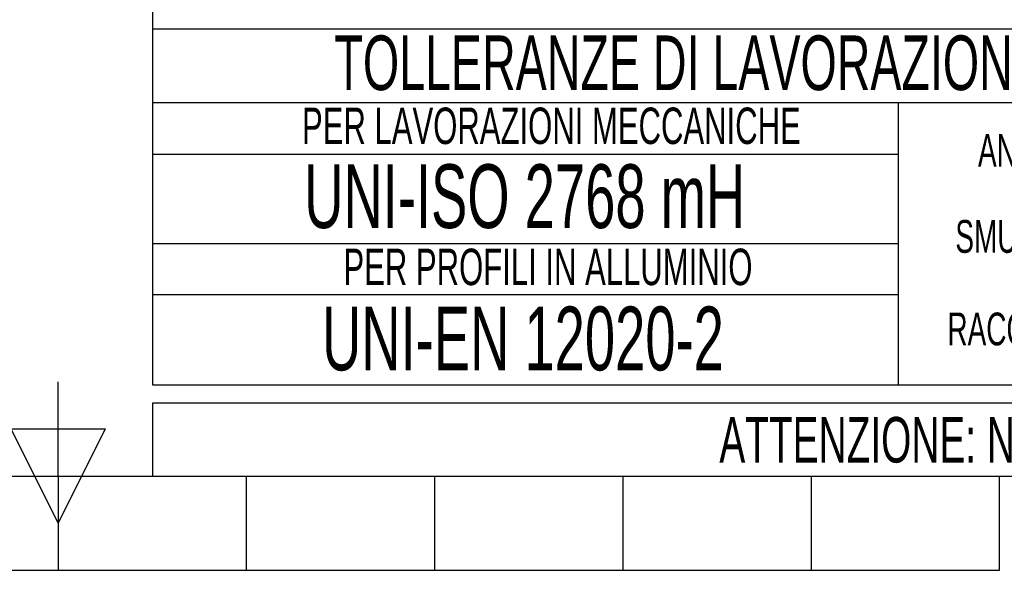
# Model space of a CAD drawing. Header units: millimetres. Extents: x 0 to 420, y 0 to 297.
# Tile 2 of 9: x 208 to 262, y 0 to 30. Entities that reach past the tile are written whole.
import ezdxf
from ezdxf.enums import TextEntityAlignment as Align

# ---------------------------------------------------------------- set-up
doc = ezdxf.new("R2010")
doc.units = ezdxf.units.MM
doc.layers.add('CARTIGLIO', color=140, linetype='Continuous')
doc.styles.add('SLDTEXTSTYLE0', font='TXT', dxfattribs={"width": 0.6382978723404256})

# ---------------------------------------------------------------- blocks, each defined once
blk = doc.blocks.new('SW_NOTE_0_1')
at = {"layer": 'CARTIGLIO', "color": 0, "insert": (85.40558510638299, 3.222669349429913), "char_height": 2.5, "attachment_point": 2, "style": 'SLDTEXTSTYLE0'}
blk.add_mtext("ATTENZIONE: NON INTERPRETARE IL DISEGNO. IN CASO DI QUOTE MANCANTI O POCO CHIARE CONSULTARE L'UFFICIO TECNICO", dxfattribs=at)
blk = doc.blocks.new('SW_NOTE_0_14')
at = {"layer": 'CARTIGLIO', "color": 0, "insert": (6.67819148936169, 2.320321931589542), "char_height": 1.8, "attachment_point": 2, "style": 'SLDTEXTSTYLE0'}
blk.add_mtext("ANGOLO ±10'", dxfattribs=at)
blk = doc.blocks.new('SW_NOTE_0_15')
at = {"layer": 'CARTIGLIO', "color": 0, "insert": (23.93617021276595, 3.867203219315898), "char_height": 3, "attachment_point": 2, "style": 'SLDTEXTSTYLE0'}
blk.add_mtext('TOLLERANZE DI LAVORAZIONE', dxfattribs=at)
blk = doc.blocks.new('SW_NOTE_0_19')
at = {"layer": 'CARTIGLIO', "color": 0, "insert": (7.587765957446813, 2.320321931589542), "char_height": 1.8, "attachment_point": 2, "style": 'SLDTEXTSTYLE0'}
blk.add_mtext('SMUSSO 0.5x45°', dxfattribs=at)
blk = doc.blocks.new('SW_NOTE_0_22')
at = {"layer": 'CARTIGLIO', "color": 0, "insert": (8.569148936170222, 2.320321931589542), "char_height": 1.8, "attachment_point": 2, "style": 'SLDTEXTSTYLE0'}
blk.add_mtext('RACCORDO R 0.5', dxfattribs=at)
blk = doc.blocks.new('SW_NOTE_0_23')
at = {"layer": 'CARTIGLIO', "color": 0, "insert": (18.30319148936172, 2.578135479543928), "char_height": 2, "attachment_point": 2, "style": 'SLDTEXTSTYLE0'}
blk.add_mtext('PER LAVORAZIONI MECCANICHE', dxfattribs=at)
blk = doc.blocks.new('SW_NOTE_0_24')
at = {"layer": 'CARTIGLIO', "color": 0, "insert": (15.68484042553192, 4.511737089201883), "char_height": 3.5, "attachment_point": 2, "style": 'SLDTEXTSTYLE0'}
blk.add_mtext('UNI-ISO 2768 mH', dxfattribs=at)
blk = doc.blocks.new('SW_NOTE_0_25')
at = {"layer": 'CARTIGLIO', "color": 0, "insert": (13.85638297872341, 2.578135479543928), "char_height": 2, "attachment_point": 2, "style": 'SLDTEXTSTYLE0'}
blk.add_mtext('PER PROFILI IN ALLUMINIO', dxfattribs=at)
blk = doc.blocks.new('SW_NOTE_0_26')
at = {"layer": 'CARTIGLIO', "color": 0, "insert": (14.05585106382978, 4.511737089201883), "char_height": 3.5, "attachment_point": 2, "style": 'SLDTEXTSTYLE0'}
blk.add_mtext('UNI-EN 12020-2', dxfattribs=at)
blk = doc.blocks.new('Cartiglio ALUSIC')
at = {"layer": 'CARTIGLIO'}
for p, q in [((113.971100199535, 149.9990413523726), (113.971100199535, 94.99904135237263)), ((113.971100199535, 114.5498549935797), (173.971100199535, 114.5498549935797)), ((113.971100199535, 114.5498549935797), (113.971100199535, 94.99904135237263)), ((173.9571410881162, 110.4900006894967), (113.9571410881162, 110.4900006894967)), ((154.9806365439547, 94.99904135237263), (154.9806365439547, 110.4900006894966)), ((113.971100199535, 107.6716313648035), (154.9806365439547, 107.6716313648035)), ((154.9806365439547, 102.7445210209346), (113.971100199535, 102.7445210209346)), ((113.9850593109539, 99.96496483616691), (154.9945956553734, 99.96496483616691)), ((113.971100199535, 94.99904135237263), (173.971100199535, 94.99904135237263)), ((313.621100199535, 93.99904135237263), (113.971100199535, 93.99904135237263)), ((113.971100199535, 93.99904135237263), (113.971100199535, 89.99904135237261)), ((113.971100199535, 89.99904135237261), (313.621100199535, 89.99904135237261))]:
    blk.add_line(p, q, dxfattribs=at)
at = {"layer": 'CARTIGLIO', "linetype": 'Continuous'}
blk.add_line((113.9695322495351, 89.99904135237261), (313.621100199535, 89.99904135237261), dxfattribs=at)
at = {"layer": 'CARTIGLIO', "color": 140}
for name, p in [('SW_NOTE_0_15', (119.5374520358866, 110.3183836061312)), ('SW_NOTE_0_23', (117.6003680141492, 107.6481432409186)), ('SW_NOTE_0_14', (157.5950277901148, 106.4612057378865)), ('SW_NOTE_0_24', (118.7522918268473, 102.6005131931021)), ('SW_NOTE_0_19', (156.6725276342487, 101.7341689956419)), ('SW_NOTE_0_25', (121.8587729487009, 99.90266357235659)), ('SW_NOTE_0_26', (120.2859705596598, 94.78943414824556)), ('SW_NOTE_0_22', (155.6312777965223, 96.6517264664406)), ('SW_NOTE_0_1', (127.6311861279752, 90.01640253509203))]:
    blk.add_blockref(name, p, dxfattribs=at)
at = {"layer": 'CARTIGLIO', "color": 140, "style": 'SLDTEXTSTYLE0', "width": 0.6382978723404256}
for tag, height, p in [('AUTOATTR1', 3.5, (223.449403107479, 133.7003798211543)), ('AUTOATTR2', 3.5, (221.9290871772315, 127.4217635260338)), ('AUTOATTR11', 3.5, (224.5466543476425, 121.4105734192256)), ('AUTOATTR8', 4, (219.2444208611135, 110.0025032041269)), ('AUTOATTR9', 4, (218.1221976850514, 100.4234402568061)), ('AUTOATTR0', 4, (249.0325362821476, 100.3118048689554))]:
    blk.add_attdef(tag, text='', height=height, dxfattribs=at).set_placement(p, align=Align.TOP_CENTER)
at = {"layer": 'CARTIGLIO', "color": 140}
for tag in ['AUTOATTR13', 'AUTOATTR12', 'AUTOATTR10', 'AUTOATTR7', 'AUTOATTR6', 'AUTOATTR5', 'AUTOATTR4', 'AUTOATTR3']:
    blk.add_attdef(tag, (0, 0), '', height=4, dxfattribs=at)

msp = doc.modelspace()

# ---------------------------------------------------------------- linework, layer by layer
at = {"layer": 'CARTIGLIO', "linetype": 'Continuous'}
for p, q in [((210.0037561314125, 5.171001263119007), (210.0037561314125, 10.34521728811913)), ((207.4166481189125, 7.758109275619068), (212.5908641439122, 7.758109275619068)), ((210.0037561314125, 2.583893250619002), (207.4166481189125, 7.758109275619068)), ((212.5908641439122, 7.758109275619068), (210.0037561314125, 2.583893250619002)), ((5.180115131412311, 5.171001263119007), (414.8273971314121, 5.171001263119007)), ((210.0037561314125, 5.171001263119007), (210.0037561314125, -0.003214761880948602)), ((215.1758291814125, 5.171001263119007), (414.8273971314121, 5.171001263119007)), ((220.3521881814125, -0.003214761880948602), (220.3521881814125, 5.171001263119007)), ((230.7006202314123, -0.003214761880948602), (230.7006202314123, 5.171001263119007)), ((241.0490522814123, -0.003214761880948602), (241.0490522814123, 5.171001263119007)), ((251.3974843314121, -0.003214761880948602), (251.3974843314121, 5.171001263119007)), ((261.7459163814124, -0.003214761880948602), (261.7459163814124, 5.171001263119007)), ((158.2615958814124, -0.003214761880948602), (261.7459163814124, -0.003214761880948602))]:
    msp.add_line(p, q, dxfattribs=at)
at = {"layer": 'CARTIGLIO'}
msp.add_line((215.1773971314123, 5.171001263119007), (414.8273971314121, 5.171001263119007), dxfattribs=at)

# ---------------------------------------------------------------- block references
msp.add_blockref('Cartiglio ALUSIC', (101.206296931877, -84.82804008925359), dxfattribs=at)

doc.saveas('drawing.dxf')
